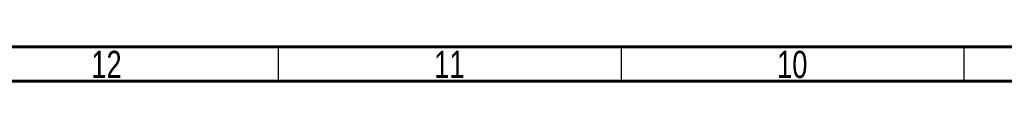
# Model space of a CAD drawing. Header units: millimetres. Extents: x 15 to 836, y 5 to 589.
# Tile 6 of 24: x 238 to 381, y 584 to 589. Entities that reach past the tile are written whole.
import ezdxf

# ---------------------------------------------------------------- set-up
doc = ezdxf.new("R2010")
doc.units = ezdxf.units.MM
doc.styles.add('SLDTEXTSTYLE0', font='TXT', dxfattribs={"width": 0.75})

msp = doc.modelspace()

# ---------------------------------------------------------------- linework, layer by layer
at = {"color": 7, "linetype": 'Continuous', "lineweight": 60}
for p, q in [((15, 589), (836, 589)), ((20, 584), (831, 584))]:
    msp.add_line(p, q, dxfattribs=at)
at = {"color": 7, "linetype": 'Continuous', "lineweight": 30}
for p, q in [((275.5, 584), (275.5, 589)), ((325.5, 584), (325.5, 589)), ((375.5, 584), (375.5, 589))]:
    msp.add_line(p, q, dxfattribs=at)

# ---------------------------------------------------------------- texts
at = {"color": 7, "linetype": 'Continuous', "lineweight": 0, "char_height": 3.969, "attachment_point": 2, "style": 'SLDTEXTSTYLE0'}
for s, insert in [('12', (250.42, 588.42)), ('11', (300.42, 588.42)), ('10', (350.42, 588.42))]:
    msp.add_mtext(s, dxfattribs=dict(at, insert=insert))

doc.saveas('drawing.dxf')
